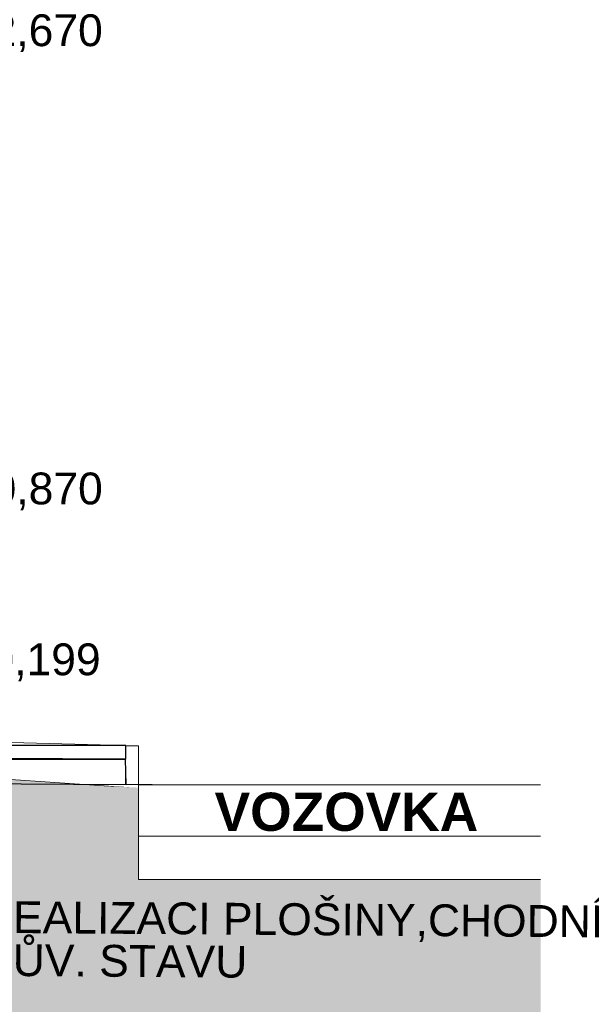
# Model space of a CAD drawing. Header units: millimetres. Extents: x -25478 to 4005, y -8416 to 11348.
# Tile 230 of 256: x 1759 to 4005, y -891 to 2977. Entities that reach past the tile are written whole.
import ezdxf

# ---------------------------------------------------------------- set-up
doc = ezdxf.new("R2010")
doc.units = ezdxf.units.MM
doc.header["$MEASUREMENT"] = 0
doc.linetypes.add('Wipeout_Contour', pattern=[1000, 0, -1000])
for name, color, linetype in [('POHLED ZÁPADNÍ_1_0', 7, 'Continuous'), ('POHLED ZÁPADNÍ_1_Anotace - SP', 7, 'Continuous'), ('POHLED ZÁPADNÍ_1_Konstrukce - nosné', 7, 'Continuous'), ('POHLED ZÁPADNÍ_1_Konstrukce – Dělicí čáry vrstev', 7, 'Continuous'), ('POHLED ZÁPADNÍ_1_Kóty - SP', 7, 'Continuous'), ('POHLED ZÁPADNÍ_1_Nové_Konstrukce - nosné', 7, 'Continuous'), ('POHLED ZÁPADNÍ_1_Situace - terén', 7, 'Continuous'), ('POHLED ZÁPADNÍ_1_Výplně - Povrchové', 7, 'Continuous'), ('POHLED ZÁPADNÍ_1_Výplně – Řezové', 7, 'Continuous')]:
    doc.layers.add(name, color=color, linetype=linetype)
doc.styles.add('GENEROVANÝ_STYL_1', font='txt')
doc.styles.add('GENEROVANÝ_STYL_2', font='txt')
doc.styles.add('GENEROVANÝ_STYL_3', font='txt')

msp = doc.modelspace()

# ---------------------------------------------------------------- texts
at = {"layer": 'POHLED ZÁPADNÍ_1_Kóty - SP', "color": 1, "linetype": 'Continuous', "lineweight": 25, "char_height": 125, "width": 528.001, "attachment_point": 7, "style": 'GENEROVANÝ_STYL_2'}
for s, insert in [('\\A1;{\\pql;\\fArial|b0|i0|c0|p38;+2,670}', (1546.9, 2850)), ('\\A1;{\\pql;\\fArial|b0|i0|c0|p38;+0,870}', (1546.9, 1050))]:
    msp.add_mtext(s, dxfattribs=dict(at, insert=insert))

# ---------------------------------------------------------------- wipeouts: each hides what was drawn before it
at = {"color": 254, "linetype": 'Wipeout_Contour', "lineweight": 0, "ltscale": 19048.505574}
msp.add_wipeout([(940, 148.7), (940.1, 134.4), (2226.3, 71.1), (2226.3, 124.2), (976.1, 159.3), (976.1, 151.4), (975.7, 150.9), (974.6, 150.4), (972.8, 149.9), (970.3, 149.4), (967.2, 149.1), (963.6, 148.8), (959.7, 148.5), (955.5, 148.4), (951.1, 148.4), (946.8, 148.4), (942.6, 148.5)], dxfattribs=at).dxf.layer = 'POHLED ZÁPADNÍ_1_Výplně - Povrchové'
at = {"color": 254, "linetype": 'Wipeout_Contour', "lineweight": 0, "ltscale": 10941.771893}
msp.add_wipeout([(2226.3, -78.9), (2226.3, -191.7), (3237, -180.4), (3237, -50.4)], dxfattribs=at).dxf.layer = 'POHLED ZÁPADNÍ_1_Výplně - Povrchové'

# ---------------------------------------------------------------- next in the draw order: hatches: boundary and pattern name
at = {"layer": 'POHLED ZÁPADNÍ_1_Výplně – Řezové', "linetype": 'Continuous', "lineweight": 0, "true_color": 0x353329}
msp.add_hatch(color=250, dxfattribs=at).paths.add_polyline_path([(2226.3, -2700), (3237, -2700), (3237, -180.4), (2226.3, -191.7)])

# ---------------------------------------------------------------- next in the draw order: linework, layer by layer
at = {"layer": 'POHLED ZÁPADNÍ_1_Konstrukce – Dělicí čáry vrstev', "color": 251, "linetype": 'Continuous', "lineweight": 20, "true_color": 0x6a6a6a}
msp.add_line((2226.3, -191.7), (2226.3, -2550), dxfattribs=at)
at = {"layer": 'POHLED ZÁPADNÍ_1_Situace - terén', "color": 251, "linetype": 'Continuous', "lineweight": 20, "true_color": 0x6a6a6a}
for q in [(2226.3, -191.7), (3237, -2700)]:
    msp.add_line((3237, -180.4), q, dxfattribs=at)

# ---------------------------------------------------------------- next in the draw order: wipeouts: each hides what was drawn before it
at = {"color": 254, "linetype": 'Wipeout_Contour', "lineweight": 0, "ltscale": 7692.089304}
msp.add_wipeout([(2226.3, -25.8), (2226.3, -78.9), (3237, -50.4)], dxfattribs=at).dxf.layer = 'POHLED ZÁPADNÍ_1_Výplně - Povrchové'

# ---------------------------------------------------------------- next in the draw order: linework, layer by layer
at = {"layer": 'POHLED ZÁPADNÍ_1_Situace - terén', "color": 7, "linetype": 'Continuous', "lineweight": 20}
for q in [(2226.3, -25.8), (3237, -180.4)]:
    msp.add_line((3237, -50.4), q, dxfattribs=at)

# ---------------------------------------------------------------- next in the draw order: wipeouts: each hides what was drawn before it
at = {"color": 254, "linetype": 'Wipeout_Contour', "lineweight": 0, "ltscale": 8235.191009}
msp.add_wipeout([(939.9, 45.2), (2226.3, -41.7), (2226.3, 71.1), (940.1, 134.4), (940.2, 120), (940.2, 52.4)], dxfattribs=at).dxf.layer = 'POHLED ZÁPADNÍ_1_Výplně - Povrchové'

# ---------------------------------------------------------------- next in the draw order: hatches: boundary and pattern name
at = {"layer": 'POHLED ZÁPADNÍ_1_Výplně – Řezové', "linetype": 'Continuous', "lineweight": 0, "true_color": 0x392b0b}
msp.add_hatch(color=38, dxfattribs=at).paths.add_polyline_path([(2226.3, -2550), (2226.3, -41.7), (448, 78.5), (-250.5, 136), (-250.5, -2550)])

# ---------------------------------------------------------------- next in the draw order: linework, layer by layer
at = {"layer": 'POHLED ZÁPADNÍ_1_Situace - terén', "color": 7, "linetype": 'Continuous', "lineweight": 20}
for p, q in [((2226.3, 124.2), (976.1, 159.3)), ((2226.3, 71.1), (2226.3, 124.2)), ((2226.3, -41.7), (2226.3, 71.1))]:
    msp.add_line(p, q, dxfattribs=at)
at = {"layer": 'POHLED ZÁPADNÍ_1_Situace - terén', "color": 251, "linetype": 'Continuous', "lineweight": 20, "true_color": 0x6a6a6a}
msp.add_line((2226.3, -41.7), (2226.3, -191.7), dxfattribs=at)
at = {"layer": 'POHLED ZÁPADNÍ_1_Situace - terén', "color": 251, "linetype": 'Continuous', "lineweight": 20, "true_color": 0x6a6a6a, "flags": 128}
msp.add_lwpolyline([(-250.5, 136), (448, 78.5), (2226.3, -41.7)], dxfattribs=at)

# ---------------------------------------------------------------- next in the draw order: wipeouts: each hides what was drawn before it
at = {"color": 254, "linetype": 'Wipeout_Contour', "lineweight": 0, "ltscale": 219704.281392}
msp.add_wipeout([(-18054.6, -3030), (-18054.6, -3518.9), (3805.8, -3518.9), (3805.8, -400.9), (2226.3, -400.9), (2226.3, -39.4), (650.2, 22.9), (648.8, -26.8), (199.5, -26.7), (199.5, -386.7), (-238.7, -386.7), (-228.7, -2180), (-174.7, -2180), (-174.7, -2550), (-982.7, -2550), (-982.7, -2180), (-6687.5, -2180), (-6684.3, -2380), (-7021, -2380), (-7021, -1980), (-9474.9, -10), (-10494.6, -10), (-10494.6, -29.7), (-10494.6, -1020), (-10974.2, -1020), (-10974.2, 380), (-16334.8, 380), (-16334.8, 11.4), (-15099.9, 11.4), (-15136.6, -3030)], dxfattribs=at).dxf.layer = 'POHLED ZÁPADNÍ_1_Situace - terén'

# ---------------------------------------------------------------- next in the draw order: hatches: boundary and pattern name
at = {"layer": 'POHLED ZÁPADNÍ_1_Situace - terén', "linetype": 'Continuous', "lineweight": 13, "true_color": 0xbf7d1a}
h = msp.add_hatch(dxfattribs=at)
h.set_pattern_fill('Zemina_0001', color=32, style=0, pattern_type=2)
h.set_pattern_definition([(45, (0, 0), (-137.8858, 137.8858), []), (45, (-45.96, 45.96), (-275.772, 275.772), []), (45, (-91.92, 91.92), (-275.772, 275.772), []), (135, (-137.886, 137.886), (45.96194, 45.96194), [195, -195])])
h.paths.add_polyline_path([(-18054.6, -3030), (-18054.6, -3518.9), (3805.8, -3518.9), (3805.8, -400.9), (2226.3, -400.9), (2226.3, -39.4), (650.2, 22.9), (648.8, -26.8), (199.5, -26.7), (199.5, -386.7), (-238.7, -386.7), (-228.7, -2180), (-174.7, -2180), (-174.7, -2550), (-982.7, -2550), (-982.7, -2180), (-6687.5, -2180), (-6684.3, -2380), (-7021, -2380), (-7021, -1980), (-9474.9, -10), (-10494.6, -10), (-10494.6, -29.7), (-10494.6, -1020), (-10974.2, -1020), (-10974.2, 380), (-16334.8, 380), (-16334.8, 11.4), (-15099.9, 11.4), (-15136.6, -3030)])

# ---------------------------------------------------------------- next in the draw order: linework, layer by layer
at = {"layer": 'POHLED ZÁPADNÍ_1_Nové_Konstrukce - nosné', "color": 1, "linetype": 'Continuous', "lineweight": 25, "flags": 128}
for points in [[(2175.8, 125.6), (940.2, 125.6), (940.2, 72.4), (2177, 72.4)], [(2175.5, 72.4), (938.3, 79.2), (937.8, -19.9), (2177.7, -26.7)]]:
    msp.add_lwpolyline(points, close=True, dxfattribs=at)

# ---------------------------------------------------------------- next in the draw order: texts
at = {"layer": 'POHLED ZÁPADNÍ_1_Anotace - SP', "color": 1, "linetype": 'Continuous', "lineweight": 25, "insert": (1305.8, -630.3), "char_height": 125, "width": 2960.809, "attachment_point": 4, "rotation": 359.5788, "line_spacing_factor": 0.81013, "style": 'GENEROVANÝ_STYL_1'}
msp.add_mtext('\\A1;{\\pql;\\fArial|b0|i0|c238|p38;PO REALIZACI PLOŠINY,CHODNÍK DO PŮV. STAVU}', dxfattribs=at)
at = {"layer": 'POHLED ZÁPADNÍ_1_Kóty - SP', "color": 1, "linetype": 'Continuous', "lineweight": 25, "insert": (1538.6, 378.7), "char_height": 125, "width": 528.001, "attachment_point": 7, "style": 'GENEROVANÝ_STYL_2'}
msp.add_mtext('\\A1;{\\pql;\\fArial|b0|i0|c0|p38;+0,199}', dxfattribs=at)

# ---------------------------------------------------------------- next in the draw order: wipeouts: each hides what was drawn before it
at = {"color": 254, "linetype": 'Wipeout_Contour', "lineweight": 0, "ltscale": 12121.373506}
msp.add_wipeout([(3805.8, -28.2), (2226.3, -28.2), (2226.3, -400.9), (3805.8, -400.9)], dxfattribs=at).dxf.layer = 'POHLED ZÁPADNÍ_1_Výplně - Povrchové'

# ---------------------------------------------------------------- next in the draw order: linework, layer by layer
at = {"layer": 'POHLED ZÁPADNÍ_1_Konstrukce - nosné', "color": 39, "linetype": 'Continuous', "lineweight": 20, "true_color": 0x573938, "flags": 128}
msp.add_lwpolyline([(3805.8, -28.2), (2226.3, -28.2), (2226.3, -400.9), (3805.8, -400.9)], dxfattribs=at)

# ---------------------------------------------------------------- next in the draw order: wipeouts: each hides what was drawn before it
at = {"color": 254, "linetype": 'Wipeout_Contour', "lineweight": 0, "ltscale": 12083.332456}
msp.add_wipeout([(3805.8, -28.2), (2226.3, -28.2), (2226.3, -230.3), (3805.8, -230.3)], dxfattribs=at).dxf.layer = 'POHLED ZÁPADNÍ_1_Výplně - Povrchové'

# ---------------------------------------------------------------- next in the draw order: linework, layer by layer
at = {"layer": 'POHLED ZÁPADNÍ_1_Konstrukce - nosné', "color": 7, "linetype": 'Continuous', "lineweight": 13, "flags": 128}
msp.add_lwpolyline([(2226.3, 124.2), (2175.5, 124.2), (2175.5, -26.7), (2226.3, -26.7)], close=True, dxfattribs=at)
at = {"layer": 'POHLED ZÁPADNÍ_1_Konstrukce - nosné', "color": 39, "linetype": 'Continuous', "lineweight": 20, "true_color": 0x573938, "flags": 128}
msp.add_lwpolyline([(3805.8, -28.2), (2226.3, -28.2), (2226.3, -230.3), (3805.8, -230.3)], dxfattribs=at)

# ---------------------------------------------------------------- next in the draw order: texts
at = {"layer": 'POHLED ZÁPADNÍ_1_0', "color": 7, "linetype": 'Continuous', "lineweight": 20, "insert": (3043.1, -211.5), "char_height": 150, "attachment_point": 8, "style": 'GENEROVANÝ_STYL_3'}
msp.add_mtext('\\A1;{\\pqc;\\fArial|b1|i0|c238|p38;VOZOVKA}', dxfattribs=at)

doc.saveas('drawing.dxf')
